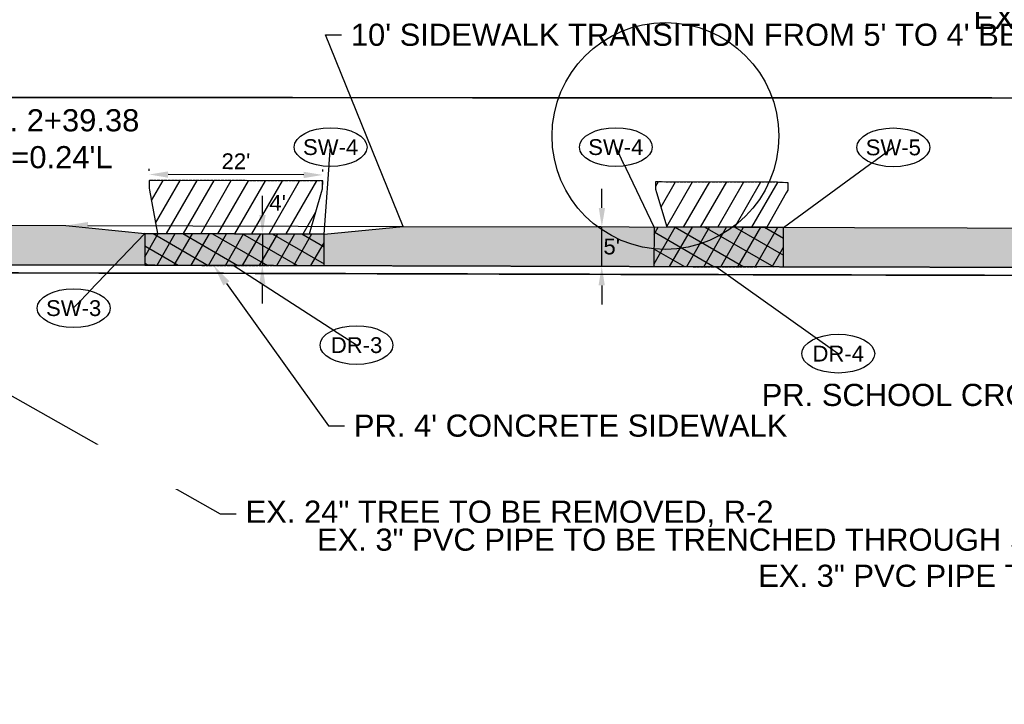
# Model space of a CAD drawing. Extents: x 193175 to 389459, y 288695 to 577709.
# Tile 4 of 30: x 194078 to 194203, y 288711 to 288798. Entities that reach past the tile are written whole.
import ezdxf
from ezdxf import colors
from ezdxf.entities.mleader import LeaderData, LeaderLine
from ezdxf.enums import TextEntityAlignment as Align
from ezdxf.math import Vec2, Vec3

# ---------------------------------------------------------------- set-up
doc = ezdxf.new("R2010")
doc.units = 0
doc.header["$MEASUREMENT"] = 0
doc.header["$PDSIZE"] = 5
doc.linetypes.add('c_p-bn-work-lim', pattern=[0.2, 0.1, -0.1])
doc.linetypes.add('c_p-pv-road-Saw', pattern=[0.4, 0.35, -0.05])
doc.layers.add('0_Working', color=4, linetype='Continuous', plot=False)
for name, color, linetype in [('AN-Text-Notes-Balloon', 7, 'Continuous'), ('C_P-BN-Work-Lim', 2, 'c_p-bn-work-lim'), ('C_P-PV-Drive-Conc', 254, 'Continuous'), ('C_P-PV-Drive-Conc-Hatch', 8, 'Continuous'), ('C_P-PV-Road-Saw', 255, 'c_p-pv-road-Saw'), ('C_P-PV-Walk-Conc', 254, 'Continuous'), ('C_P-PV-Walk-Hatch', 250, 'Continuous'), ('C_P-PV-Walk-Hatch-6IN', 250, 'Continuous'), ('C_P-PV-Walk-Text', 7, 'Continuous'), ('G_X-AN-Text-Dim', 251, 'Continuous')]:
    doc.layers.add(name, color=color, linetype=linetype)
doc.styles.add('CT_P-Dim', font='arial.ttf')
doc.styles.add('CT_P-Symb', font='arial.ttf')
doc.styles.add('CT_P-Text', font='arial.ttf')
doc.styles.get("Standard").update_dxf_attribs({"font": 'simplex.shx'})
doc.dimstyles.new('CT_P-Dim-Eng_A', dxfattribs={"dimtxt": 0.1, "dimasz": 0.12, "dimexe": 0.035, "dimexo": 0.06, "dimgap": 0.035, "dimtad": 1, "dimdsep": 46, "dimtxsty": 'CT_P-Dim', "dimcen": 0, "dimclrd": 256, "dimclre": 256, "dimclrt": 256, "dimaunit": 1, "dimadec": 6, "dimazin": 0, "dimtfac": 0.75, "dimtix": 1, "dimtmove": 1, "dimatfit": 0, "dimfxl": 1, "dimtolj": 1, "dimtzin": 0, "dimlwd": -1, "dimlwe": -1, "dimarcsym": 0})
pattern_1 = [(60, (-0.0392, -2.0003), (-1.623797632, 0.9375), []), (150, (-0.0392, -2.0003), (-0.9375, -1.623797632), [])]
pattern_2 = [(60, (0, 0), (-1.623797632, 0.9375), [])]

# ---------------------------------------------------------------- blocks, each defined once
blk = doc.blocks.new('*D330')
at = {"layer": 'Defpoints', "color": 0, "transparency": 16777216}
for p in [(194094.59, 288777.97), (194094.59, 288777.22, 1116.01), (194116.54, 288777.16, 1116.01)]:
    blk.add_point(p, dxfattribs=at)
at = {"layer": 'G_X-AN-Text-Dim', "transparency": 16777216}
for p, q in [((194094.59, 288778.42), (194094.59, 288778.67)), ((194116.55, 288778.36), (194116.55, 288778.61)), ((194114.14, 288777.91), (194096.99, 288777.96))]:
    blk.add_line(p, q, dxfattribs=at)
for points in [[(194096.99, 288778.36), (194096.99, 288777.56), (194094.59, 288777.97)], [(194114.15, 288778.31), (194114.14, 288777.51), (194116.54, 288777.91)]]:
    blk.add_solid(points, dxfattribs=at)
at = {"layer": 'G_X-AN-Text-Dim', "transparency": 16777216, "insert": (194105.57, 288779.64), "char_height": 2, "attachment_point": 5, "rotation": 359.8308, "style": 'CT_P-Dim'}
blk.add_mtext("\\A1;22'", dxfattribs=at)
blk = doc.blocks.new('C_P-AN-ML-Oval-L')
at = {"transparency": 16777216}
blk.add_wipeout([(0.1836, 0.0607), (0.1956, 0.0504), (0.2064, 0.0382), (0.2146, 0.0246), (0.219, 0.0124), (0.2206, -0.0009), (0.2188, -0.0153), (0.2135, -0.0288), (0.2054, -0.0414), (0.1955, -0.0524), (0.1837, -0.0626), (0.1708, -0.0716), (0.1395, -0.0876), (0.108, -0.0987), (0.075, -0.1065), (0.0382, -0.1116), (0.0006, -0.1133), (-0.0364, -0.1116), (-0.073, -0.1067), (-0.1051, -0.0992), (-0.1361, -0.0885), (-0.1509, -0.0819), (-0.1651, -0.0742), (-0.1784, -0.0656), (-0.1905, -0.0559), (-0.2025, -0.0435), (-0.212, -0.0292), (-0.2174, -0.0156), (-0.2194, -0.001), (-0.2174, 0.0135), (-0.2124, 0.0266), (-0.2055, 0.0377), (-0.1966, 0.0482), (-0.1842, 0.0593), (-0.1707, 0.0689), (-0.1553, 0.0777), (-0.1393, 0.0853), (-0.1059, 0.097), (-0.0697, 0.1053), (-0.0349, 0.1098), (0.0006, 0.1113), (0.0369, 0.1098), (0.0726, 0.105), (0.1075, 0.0969), (0.1399, 0.0855), (0.1704, 0.0698)], dxfattribs=at)
blk.add_ellipse((0.0006, -0.001), major_axis=(-0.2306, 0), ratio=0.532621, dxfattribs=at)
at = {"transparency": 16777216, "style": 'CT_P-Symb'}
blk.add_attdef('XX-X', text='', height=0.1, dxfattribs=at).set_placement((0.0006, -0.001), align=Align.MIDDLE)
blk = doc.blocks.new('_None')
blk = doc.blocks.new('*D360')
at = {"layer": 'C_P-PV-Walk-Text', "transparency": 16777216}
for p, q in [((194151.88, 288773.74), (194151.89, 288776.14)), ((194151.73, 288771.34), (194151.17, 288771.34)), ((194151.86, 288766.34), (194151.87, 288771.34)), ((194151.71, 288766.34), (194151.16, 288766.34)), ((194151.85, 288763.94), (194151.85, 288761.54))]:
    blk.add_line(p, q, dxfattribs=at)
for points in [[(194151.48, 288773.74), (194152.28, 288773.74), (194151.87, 288771.34)], [(194151.45, 288763.94), (194152.25, 288763.94), (194151.86, 288766.34)]]:
    blk.add_solid(points, dxfattribs=at)
at = {"layer": 'Defpoints', "color": 0, "transparency": 16777216}
for p in [(194151.87, 288771.34), (194152.93, 288771.34, 1116.65), (194152.91, 288766.34)]:
    blk.add_point(p, dxfattribs=at)
at = {"layer": 'C_P-PV-Walk-Text', "transparency": 16777216, "insert": (194153.12, 288768.84), "char_height": 2, "attachment_point": 5, "rotation": 359, "style": 'CT_P-Dim'}
blk.add_mtext("\\A1;5'", dxfattribs=at)
blk = doc.blocks.new('*D362')
at = {"layer": 'C_P-PV-Walk-Text', "transparency": 16777216}
for p, q in [((194108.93, 288772.86), (194108.93, 288775.26)), ((194108.1, 288770.46), (194108.22, 288770.46)), ((194108.92, 288770.46), (194108.91, 288766.46)), ((194108.09, 288766.46), (194108.21, 288766.46)), ((194108.9, 288764.06), (194108.9, 288761.66))]:
    blk.add_line(p, q, dxfattribs=at)
for points in [[(194108.53, 288772.86), (194109.33, 288772.86), (194108.92, 288770.46)], [(194108.5, 288764.06), (194109.3, 288764.06), (194108.91, 288766.46)]]:
    blk.add_solid(points, dxfattribs=at)
at = {"layer": 'Defpoints', "color": 0, "transparency": 16777216}
for p in [(194109.3, 288770.46, 1116.65), (194108.91, 288766.46), (194109.29, 288766.46, 1116.65)]:
    blk.add_point(p, dxfattribs=at)
at = {"layer": 'C_P-PV-Walk-Text', "transparency": 16777216, "insert": (194110.84, 288774.38), "char_height": 2, "attachment_point": 5, "rotation": 359, "style": 'CT_P-Dim'}
blk.add_mtext("\\A1;4'", dxfattribs=at)
blk = doc.blocks.new('_Dot')
at = {"color": 0, "linetype": 'ByBlock', "lineweight": -2}
blk.add_line((-0.5, 0), (-1, 0), dxfattribs=at)
at = {"color": 0, "linetype": 'ByBlock', "const_width": 0.5}
blk.add_lwpolyline([(-0.25, 0, 1), (0.25, 0, 1)], format="xyb", close=True, dxfattribs=at)

msp = doc.modelspace()

# ---------------------------------------------------------------- hatches: boundary and pattern name
at = {"layer": 'C_P-PV-Drive-Conc-Hatch'}
h = msp.add_hatch(dxfattribs=at)
h.set_pattern_fill('ANSI31', color=256, scale=0.75, angle=15)
h.set_pattern_definition(pattern_2)
h.paths.add_polyline_path([(194094.631, 288775.966), (194095.627, 288770.495), (194114.881, 288770.444), (194116.414, 288775.726), (194116.54, 288776.16), (194116.543, 288777.16), (194094.587, 288777.225), (194094.584, 288776.225)])
h = msp.add_hatch(dxfattribs=at)
h.set_pattern_fill('ANSI31', color=256, scale=0.75, angle=15)
h.set_pattern_definition(pattern_2)
h.paths.add_polyline_path([(194160.116, 288771.32), (194158.827, 288775.664), (194158.709, 288776.061), (194158.711, 288777.064), (194174.042, 288777.031), (194175.415, 288776.958), (194175.413, 288775.997), (194175.207, 288775.632), (194172.754, 288771.29)])
at = {"layer": 'C_P-PV-Walk-Hatch', "transparency": 33554559}
h = msp.add_hatch(color=256, dxfattribs=at)
h.dxf.hatch_style = 1
edge = h.paths.add_edge_path()
edge.add_line((193897.703, 288771.583), (193900.065, 288771.171))
edge.add_line((193900.065, 288771.171), (193904.06, 288770.589))
edge.add_line((193904.06, 288770.589), (193926.39, 288770.753))
edge.add_line((193926.39, 288770.753), (193975.161, 288771.114))
edge.add_line((193975.161, 288771.114), (194035.253, 288771.56))
edge.add_line((194035.253, 288771.56), (194084.041, 288771.507))
edge.add_line((194084.041, 288771.507), (194094.04, 288770.497))
edge.add_line((194094.04, 288770.497), (194116.712, 288770.437))
edge.add_line((194116.712, 288770.437), (194126.712, 288771.41))
edge.add_line((194126.712, 288771.41), (194155.332, 288771.332))
edge.add_line((194155.332, 288771.332), (194212.345, 288771.188))
edge.add_line((194212.345, 288771.188), (194272.37, 288771.034))
edge.add_line((194272.37, 288771.034), (194332.386, 288770.88))
edge.add_line((194332.386, 288770.88), (194392.401, 288770.726))
edge.add_line((194392.401, 288770.726), (194452.426, 288770.572))
edge.add_line((194452.426, 288770.572), (194512.442, 288770.408))
edge.add_line((194512.442, 288770.408), (194572.466, 288770.254))
edge.add_line((194572.466, 288770.254), (194610.336, 288770.156))
edge.add_line((194610.336, 288770.156), (194609.334, 288774.902))
edge.add_line((194609.334, 288774.902), (194609.334, 288775.565))
edge.add_line((194609.334, 288775.565), (194616.349, 288775.568))
edge.add_line((194616.349, 288775.568), (194616.349, 288774.883))
edge.add_line((194616.349, 288774.883), (194615.322, 288765.143))
edge.add_line((194615.322, 288765.143), (194572.453, 288765.254))
edge.add_line((194572.453, 288765.254), (194512.429, 288765.408))
edge.add_line((194512.429, 288765.408), (194452.413, 288765.572))
edge.add_line((194452.413, 288765.572), (194392.388, 288765.726))
edge.add_line((194392.388, 288765.726), (194332.373, 288765.88))
edge.add_line((194332.373, 288765.88), (194272.357, 288766.034))
edge.add_line((194272.357, 288766.034), (194212.332, 288766.188))
edge.add_line((194212.332, 288766.188), (194155.318, 288766.332))
edge.add_line((194155.318, 288766.332), (194095.301, 288766.496))
edge.add_line((194095.301, 288766.496), (194035.269, 288766.56))
edge.add_line((194035.269, 288766.56), (193975.198, 288766.114))
edge.add_line((193975.198, 288766.114), (193926.427, 288765.753))
edge.add_line((193926.427, 288765.753), (193904.097, 288765.589))
edge.add_line((193904.097, 288765.589), (193891.221, 288764.543))
edge.add_line((193891.221, 288764.543), (193890.439, 288764.538))
edge.add_arc((193905.001, 288756.06), 16.85, 139.50933, 149.79414, ccw=False)
edge.add_arc((193905.443, 288755.798), 17.357, 125.10531, 139.79823, ccw=False)
edge.add_line((193895.462, 288769.998), (193896.434, 288770.685))
edge.add_line((193896.434, 288770.685), (193897.703, 288771.583))
at = {"layer": 'C_P-PV-Walk-Hatch-6IN'}
h = msp.add_hatch(dxfattribs=at)
h.set_pattern_fill('ANSI37', color=256, scale=0.75, angle=15)
h.set_pattern_definition(pattern_1)
h.paths.add_polyline_path([(194158.483, 288771.324), (194158.47, 288766.322), (194174.842, 288766.283), (194174.842, 288771.285)])
h = msp.add_hatch(dxfattribs=at)
h.set_pattern_fill('ANSI37', color=256, scale=0.75, angle=15)
h.set_pattern_definition(pattern_1)
h.paths.add_polyline_path([(194094.041, 288770.498), (194094.036, 288766.497), (194116.712, 288766.437), (194116.712, 288770.439)])

# ---------------------------------------------------------------- linework, layer by layer
at = {"layer": '0_Working', "flags": 128}
for points, elevation in [([(194096.34, 288766.494), (194113.738, 288766.445)], 1116.007), ([(194160.747, 288766.316), (194171.486, 288766.292)], 1116.647)]:
    msp.add_lwpolyline(points, dxfattribs=dict(at, elevation=elevation))
at = {"layer": 'C_P-BN-Work-Lim', "color": 7, "const_width": 0.2, "flags": 128}
msp.add_lwpolyline([(194622.189, 288787.33), (194631.171, 288787.251), (194677.804, 288787.356), (194720.698, 288787.087), (194765.017, 288787.172), (194811.787, 288787.364), (194858.319, 288787.382), (194906.011, 288787.193), (194950.224, 288787.231), (194998.847, 288787.165), (195044.751, 288787.168), (195084.672, 288787.148), (195129.709, 288787.037), (195174.975, 288786.876), (195219.015, 288786.975), (195258.534, 288786.796), (195304.582, 288787.178), (195354.047, 288786.598), (195400.591, 288787.231), (195451.245, 288786.678), (195496.301, 288786.517), (195540.89, 288786.337), (195590.267, 288786.241), (195635.676, 288786.538), (195683.127, 288786.255), (195692.253, 288786.339), (195692.019, 288811.652), (195672.656, 288811.41), (195597.627, 288811.605), (195537.612, 288811.758), (195472.585, 288811.933), (195412.57, 288812.087), (195342.543, 288812.262), (195277.516, 288812.436), (195217.501, 288812.59), (195152.484, 288812.754), (195082.457, 288812.939), (195017.43, 288813.104), (194957.415, 288813.268), (194892.389, 288813.432), (194829.373, 288813.596), (194759.345, 288813.781), (194694.329, 288813.945), (194643.772, 288814.08), (194603.062, 288814.184), (194603.039, 288787.499), (194213.805, 288787.644), (193817.153, 288787.833), (193817.327, 288764.04), (193975.26, 288765.115), (194035.317, 288765.56), (194095.334, 288765.496), (194155.349, 288765.332), (194212.364, 288765.189), (194272.389, 288765.035), (194332.404, 288764.881), (194392.419, 288764.727), (194452.445, 288764.573), (194512.46, 288764.409), (194572.485, 288764.254), (194622.128, 288764.125)], close=True, dxfattribs=at)
at = {"layer": 'C_P-PV-Drive-Conc', "flags": 128}
for points, elevation in [([(194094.631, 288775.966), (194095.627, 288770.495), (194114.881, 288770.444), (194116.414, 288775.726), (194116.54, 288776.16), (194116.543, 288777.16), (194094.587, 288777.225), (194094.584, 288776.225)], 1116.007), ([(194160.116, 288771.32), (194158.827, 288775.664), (194158.709, 288776.061), (194158.711, 288777.064), (194174.042, 288777.031), (194175.415, 288776.958), (194175.413, 288775.997), (194175.207, 288775.632), (194172.754, 288771.29)], 1115.515)]:
    msp.add_lwpolyline(points, close=True, dxfattribs=dict(at, elevation=elevation))
at = {"layer": 'C_P-PV-Road-Saw', "flags": 128}
for points in [[(194116.54, 288776.16), (194116.543, 288777.16), (194094.587, 288777.225), (194094.584, 288776.225)], [(194158.709, 288776.064), (194158.711, 288777.064), (194174.042, 288777.031), (194175.415, 288776.958), (194175.413, 288776.028)]]:
    msp.add_lwpolyline(points, dxfattribs=at)
at = {"layer": 'C_P-PV-Walk-Conc', "elevation": 1116.647, "flags": 128}
for points in [[(193926.39, 288770.753), (193975.161, 288771.114), (194035.253, 288771.56), (194084.041, 288771.507), (194094.04, 288770.497), (194116.712, 288770.437), (194126.712, 288771.41), (194155.332, 288771.332), (194212.345, 288771.188), (194272.37, 288771.034), (194332.386, 288770.88), (194392.401, 288770.726)], [(194392.388, 288765.726), (194332.373, 288765.88), (194272.357, 288766.034), (194212.332, 288766.188), (194155.318, 288766.332), (194095.301, 288766.496), (194035.269, 288766.56), (193975.198, 288766.114), (193926.427, 288765.753), (193904.097, 288765.589)]]:
    msp.add_lwpolyline(points, dxfattribs=at)
at = {"layer": 'C_P-PV-Walk-Hatch-6IN', "elevation": 1116.647, "flags": 128}
for points in [[(194158.483, 288771.324), (194158.47, 288766.322), (194174.842, 288766.283), (194174.842, 288771.285)], [(194094.041, 288770.498), (194094.036, 288766.497), (194116.712, 288766.437), (194116.712, 288770.439)]]:
    msp.add_lwpolyline(points, close=True, dxfattribs=at)
at = {"layer": 'Defpoints', "color": 2, "flags": 128}
msp.add_lwpolyline([(193774.972, 288764.642), (193826.475, 288765.019), (193926.481, 288765.753), (193975.252, 288766.115), (194035.314, 288766.56), (194095.336, 288766.496), (194155.352, 288766.332), (194212.366, 288766.189), (194272.391, 288766.035), (194332.407, 288765.881), (194392.422, 288765.727)], dxfattribs=at)
at = {"layer": 'Defpoints', "flags": 128}
msp.add_lwpolyline([(193774.979, 288763.642), (193826.483, 288764.019), (193926.488, 288764.753), (193975.26, 288765.115), (194035.317, 288765.56), (194095.334, 288765.496), (194155.349, 288765.332), (194212.364, 288765.189), (194272.389, 288765.035), (194332.404, 288764.881), (194392.419, 288764.727)], dxfattribs=at)

# ---------------------------------------------------------------- dimensions: what is measured, and where the dimension line sits
at = {"layer": 'C_P-PV-Walk-Text'}
for base, p1, p2, angle, picture, middle in [((194151.872, 288771.341), (194152.913, 288766.339), (194152.927, 288771.339, 1116.647), 89.8435, '*D360', (194153.12, 288768.842)), ((194108.911, 288766.459), (194109.3, 288770.457, 1116.647), (194109.289, 288766.458, 1116.647), 269.8435, '*D362', (194110.843, 288774.382))]:
    dim = msp.add_linear_dim(base=base, p1=p1, p2=p2, angle=angle, dimstyle='CT_P-Dim-Eng_A', override={"dimpost": "'", "dimtmove": 2}, dxfattribs=at)
    dim.commit()
    dim.dimension.update_dxf_attribs({"geometry": picture, "text_midpoint": middle, "dimtype": 161, "text_rotation": 359})
at = {"layer": 'G_X-AN-Text-Dim'}
dim = msp.add_aligned_dim(p1=(194116.543, 288777.16, 1116.007), p2=(194094.587, 288777.225, 1116.007), distance=-0.746, text="22'", dimstyle='CT_P-Dim-Eng_A', override={"dimdec": 1, "dimpost": "'"}, dxfattribs=at)
dim.commit()
dim.dimension.update_dxf_attribs({"geometry": '*D330', "text_midpoint": (194105.572, 288779.642)})

# ---------------------------------------------------------------- leaders
at = {"layer": 'AN-Text-Notes-Balloon'}
ml = msp.add_multileader_block('Standard', dxfattribs=at)
ml.set_content('C_P-AN-ML-Oval-L', color=256, scale=20)
ml.set_attribute('XX-X', 'SW-4', width=0)
ml.set_leader_properties(color=256, linetype='ByLayer', lineweight=-1)
ml.set_arrow_properties(name='NONE')
ml.build(insert=Vec2(0, 0))
ml.multileader.update_dxf_attribs({"has_dogleg": 0, "text_right_attachment_type": 3, "dogleg_length": 0.06, "arrow_head_size": 2.4, "scale": 20, "block_connection_type": 1})
ctx = ml.context
ctx.base_point, ctx.scale, ctx.char_height, ctx.arrow_head_size, ctx.landing_gap_size, ctx.plane_origin = Vec3(194117.534, 288781.455), 20, 1.6, 2.4, 0.5, Vec3(194054.279, 288740.348)
ctx.right_attachment, ctx.attachment_type = 3, 1
notes = []
notes.append((ctx, [(0, (1, 1, 0), (194116.334, 288781.455), (1, 0), 1.2, [(0, [(194116.712, 288770.439)], 0, [])])]))
ctx.block.insert = Vec3(194117.534, 288781.455)
ml = msp.add_multileader_block('Standard', dxfattribs=at)
ml.set_content('C_P-AN-ML-Oval-L', color=256, scale=20)
ml.set_attribute('XX-X', 'SW-4', width=0)
ml.set_leader_properties(color=256, linetype='ByLayer', lineweight=-1)
ml.set_arrow_properties(name='NONE')
ml.build(insert=Vec2(0, 0))
ml.multileader.update_dxf_attribs({"has_dogleg": 0, "text_right_attachment_type": 3, "dogleg_length": 0.06, "arrow_head_size": 2.4, "scale": 20, "block_connection_type": 1})
ctx = ml.context
ctx.base_point, ctx.scale, ctx.char_height, ctx.arrow_head_size, ctx.landing_gap_size, ctx.plane_origin = Vec3(194153.623, 288781.455), 20, 1.6, 2.4, 0.5, Vec3(194090.368, 288740.348)
ctx.right_attachment, ctx.attachment_type = 3, 1
notes.append((ctx, [(1, (1, 1, 0), (194154.823, 288781.455), (-1, 0), 1.2, [(0, [(194158.483, 288771.324)], 0, [])])]))
ctx.block.insert = Vec3(194153.623, 288781.455)
ml = msp.add_multileader_block('Standard', dxfattribs=at)
ml.set_content('C_P-AN-ML-Oval-L', color=256, scale=20)
ml.set_attribute('XX-X', 'SW-5', width=0)
ml.set_leader_properties(color=256, linetype='ByLayer', lineweight=-1)
ml.set_arrow_properties(name='NONE')
ml.build(insert=Vec2(0, 0))
ml.multileader.update_dxf_attribs({"has_dogleg": 0, "text_right_attachment_type": 3, "dogleg_length": 0.06, "arrow_head_size": 2.4, "scale": 20, "block_connection_type": 1})
ctx = ml.context
ctx.base_point, ctx.scale, ctx.char_height, ctx.arrow_head_size, ctx.landing_gap_size, ctx.plane_origin = Vec3(194188.742, 288781.417, 1116.647), 20, 1.6, 2.4, 0.5, Vec3(194106.727, 288740.31, 1116.647)
ctx.right_attachment, ctx.attachment_type = 3, 1
notes.append((ctx, [(0, (1, 1, 0), (194187.542, 288781.417, 1116.647), (1, 0), 1.2, [(0, [(194174.842, 288771.285, 1116.647)], 0, [])])]))
ctx.block.insert = Vec3(194188.742, 288781.417, 1116.647)
at = {"layer": 'C_P-PV-Walk-Text'}
ml = msp.add_multileader_mtext('Standard', dxfattribs=at)
ml.set_content('EX. 24" AND 36" TREES TO BE REMOVED, R-3 AND R-4', color=256, style='CT_P-Text')
ml.set_leader_properties(color=256)
ml.build(insert=Vec2(0, 0))
ml.multileader.update_dxf_attribs({"dogleg_length": 0.1, "arrow_head_size": 2.8, "scale": 20})
ctx = ml.context
ctx.base_point, ctx.scale, ctx.char_height, ctx.arrow_head_size, ctx.landing_gap_size, ctx.plane_origin = Vec3(194249.195, 288797.496, 1113), 20, 2.8, 2.8, 1.2, Vec3(194338.516, 288824.054, 1113)
ctx.text_align_type = 2
notes.append((ctx, [(1, (1, 1, 0), (194304.414, 288797.496, 1113), (-1, 0), 2, [(1, [(194309.932, 288780.063, 1113), (194319.655, 288781.009, 1113)], 0, [])])]))
ctx.mtext.insert, ctx.mtext.width, ctx.mtext.defined_height, ctx.mtext.alignment, ctx.mtext.flow_direction = Vec3(194301.214, 288799.173, 1113), 51.14423, 1.017, 3, 5
ml = msp.add_multileader_mtext('Standard', dxfattribs=at)
ml.set_content("10' SIDEWALK TRANSITION FROM 5' TO 4' BETWEEN STA 2+66.90' AND 3+09.50'", color=256, style='CT_P-Text')
ml.set_leader_properties(color=256)
ml.build(insert=Vec2(0, 0))
ml.multileader.update_dxf_attribs({"text_right_attachment_type": 3, "dogleg_length": 0.1, "arrow_head_size": 2.8, "scale": 20})
ctx = ml.context
ctx.base_point, ctx.scale, ctx.char_height, ctx.arrow_head_size, ctx.landing_gap_size, ctx.plane_origin = Vec3(194118.907, 288795.62), 20, 2.8, 2.8, 1.2, Vec3(194197.657, 288806.169)
ctx.right_attachment = 3
notes.append((ctx, [(0, (1, 1, 0), (194116.907, 288795.62), (1, 0), 2, [(1, [(194084.041, 288771.507), (194126.712, 288771.41)], 0, [])])]))
ctx.mtext.insert, ctx.mtext.width, ctx.mtext.defined_height, ctx.mtext.flow_direction = Vec3(194120.107, 288797.045), 78.15679, 1.017, 5
ml = msp.add_multileader_mtext('Standard', dxfattribs=at)
ml.set_content("PR. SAWCUT 1' INTO ASPHALT (TYP.)", color=256, style='CT_P-Text')
ml.set_leader_properties(color=256)
ml.build(insert=Vec2(0, 0))
ml.multileader.update_dxf_attribs({"text_right_attachment_type": 3, "dogleg_length": 0.1, "arrow_head_size": 2.8, "scale": 20})
ctx = ml.context
ctx.base_point, ctx.scale, ctx.char_height, ctx.arrow_head_size, ctx.landing_gap_size, ctx.plane_origin = Vec3(194002.152, 288784.224), 20, 2.8, 2.8, 1.2, Vec3(194082.861, 288794.122)
ctx.right_attachment = 3
notes.append((ctx, [(0, (1, 1, 0), (194000.152, 288784.224), (1, 0), 2, [(0, [(193989.081, 288777.441)], 0, [])])]))
ctx.mtext.insert, ctx.mtext.width, ctx.mtext.defined_height, ctx.mtext.flow_direction = Vec3(194003.352, 288786.035), 40.98213, 1.017, 5
ml = msp.add_multileader_mtext('Standard', dxfattribs=at)
ml.set_content("PR. 4' CONCRETE SIDEWALK", color=256, style='CT_P-Text')
ml.set_leader_properties(color=256)
ml.build(insert=Vec2(0, 0))
ml.multileader.update_dxf_attribs({"text_right_attachment_type": 3, "dogleg_length": 0.1, "arrow_head_size": 2.8, "scale": 20})
ctx = ml.context
ctx.base_point, ctx.scale, ctx.char_height, ctx.arrow_head_size, ctx.landing_gap_size, ctx.plane_origin = Vec3(194119.293, 288746.179), 20, 2.8, 2.8, 1.2, Vec3(194200.001, 288758.598)
ctx.right_attachment = 3
notes.append((ctx, [(0, (1, 1, 0), (194117.293, 288746.179), (1, 0), 2, [(0, [(194102.729, 288766.474)], 0, [])])]))
ctx.mtext.insert, ctx.mtext.width, ctx.mtext.defined_height, ctx.mtext.flow_direction = Vec3(194120.493, 288747.603), 33.38353, 1.017, 5
ml = msp.add_multileader_mtext('Standard', dxfattribs=at)
ml.set_content('CONSTRUCTION WORK LIMITS / RIGHT-OF-WAY', color=256, style='CT_P-Text')
ml.set_leader_properties(color=256)
ml.build(insert=Vec2(0, 0))
ml.multileader.update_dxf_attribs({"dogleg_length": 0.1, "arrow_head_size": 2.8, "scale": 20})
ctx = ml.context
ctx.base_point, ctx.scale, ctx.char_height, ctx.arrow_head_size, ctx.landing_gap_size, ctx.plane_origin = Vec3(194274.262, 288747.024), 20, 2.8, 2.8, 1.2, Vec3(194351.535, 288750.764)
ctx.text_align_type = 2
notes.append((ctx, [(1, (1, 1, 0), (194309.655, 288747.024), (-1, 0), 2, [(0, [(194310.948, 288764.936)], 0, [])])]))
ctx.mtext.insert, ctx.mtext.width, ctx.mtext.defined_height, ctx.mtext.alignment, ctx.mtext.flow_direction = Vec3(194306.455, 288748.448), 31.21572, 1.017, 3, 5
ml = msp.add_multileader_mtext('Standard', dxfattribs=at)
ml.set_content('EX. 3" PVC PIPE TO BE RELOCATED UNDER SIDEWALK, \\PD-3', color=256, style='CT_P-Text')
ml.set_leader_properties(color=256)
ml.build(insert=Vec2(0, 0))
ml.multileader.update_dxf_attribs({"dogleg_length": 0.1, "arrow_head_size": 2.8, "scale": 20})
ctx = ml.context
ctx.base_point, ctx.scale, ctx.char_height, ctx.arrow_head_size, ctx.landing_gap_size, ctx.plane_origin = Vec3(194516.093, 288720.559), 20, 2.8, 2.8, 1.2, Vec3(194566.101, 288748.481)
ctx.text_align_type = 2
notes.append((ctx, [(1, (1, 1, 0), (194556.612, 288720.559), (-1, 0), 2, [(0, [(194581.298, 288765.231)], 0, [])])]))
ctx.mtext.insert, ctx.mtext.width, ctx.mtext.defined_height, ctx.mtext.alignment, ctx.mtext.flow_direction = Vec3(194553.412, 288721.983), 38.8823, 1.017, 3, 5
ml = msp.add_multileader_mtext('Standard', dxfattribs=at)
ml.set_content("PR. 5' CONCRETE SIDEWALK", color=256, style='CT_P-Text')
ml.set_leader_properties(color=256)
ml.build(insert=Vec2(0, 0))
ml.multileader.update_dxf_attribs({"text_right_attachment_type": 3, "dogleg_length": 0.1, "arrow_head_size": 2.8, "scale": 20})
ctx = ml.context
ctx.base_point, ctx.scale, ctx.char_height, ctx.arrow_head_size, ctx.landing_gap_size, ctx.plane_origin = Vec3(193987.945, 288724.368), 20, 2.8, 2.8, 1.2, Vec3(194042.213, 288763.632)
ctx.right_attachment = 3
notes.append((ctx, [(0, (1, 1, 0), (193985.945, 288724.368), (1, 0), 2, [(0, [(193950.867, 288765.934)], 0, [])])]))
ctx.mtext.insert, ctx.mtext.width, ctx.mtext.defined_height, ctx.mtext.flow_direction = Vec3(193989.145, 288725.792), 33.38353, 1.017, 5
ml = msp.add_multileader_mtext('Standard', dxfattribs=at)
ml.set_content('CONSTRUCTION WORK LIMITS / RIGHT OF WAY', color=256, style='CT_P-Text')
ml.set_leader_properties(color=256)
ml.build(insert=Vec2(0, 0))
ml.multileader.update_dxf_attribs({"text_right_attachment_type": 3, "dogleg_length": 0.1, "arrow_head_size": 2.8, "scale": 20})
ctx = ml.context
ctx.base_point, ctx.scale, ctx.char_height, ctx.arrow_head_size, ctx.landing_gap_size, ctx.plane_origin = Vec3(193984.278, 288713.129), 20, 2.8, 2.8, 1.2, Vec3(194042.309, 288750.632)
ctx.right_attachment = 3
notes.append((ctx, [(0, (1, 1, 0), (193982.278, 288713.129), (1, 0), 2, [(0, [(193926.488, 288764.753)], 0, [])])]))
ctx.mtext.insert, ctx.mtext.width, ctx.mtext.defined_height, ctx.mtext.flow_direction = Vec3(193985.478, 288714.553), 33.62065, 1.017, 5
ml = msp.add_multileader_mtext('Standard', dxfattribs=at)
ml.set_content('EX. 24" TREE TO BE REMOVED, R-2', color=256, style='CT_P-Text')
ml.set_leader_properties(color=256)
ml.build(insert=Vec2(0, 0))
ml.multileader.update_dxf_attribs({"text_right_attachment_type": 3, "dogleg_length": 0.1, "arrow_head_size": 2.8, "scale": 20})
ctx = ml.context
ctx.base_point, ctx.scale, ctx.char_height, ctx.arrow_head_size, ctx.landing_gap_size, ctx.plane_origin = Vec3(194105.589, 288735.038), 20, 2.8, 2.8, 1.2, Vec3(194108.38, 288770.094)
ctx.right_attachment = 3
notes.append((ctx, [(0, (1, 1, 0), (194103.589, 288735.038), (1, 0), 2, [(0, [(194061.351, 288758.932)], 0, [])])]))
ctx.mtext.insert, ctx.mtext.width, ctx.mtext.defined_height, ctx.mtext.flow_direction = Vec3(194106.789, 288736.715), 37.2913, 1.017, 5
for ctx, leaders in notes:
    for number, flags, end, landing, length, lines in leaders:
        leader = LeaderData()
        leader.index, (leader.has_last_leader_line, leader.has_dogleg_vector, leader.attachment_direction) = number, flags
        leader.last_leader_point, leader.dogleg_vector, leader.dogleg_length = Vec3(end), Vec3(landing), length
        for number, points, colour, breaks in lines:
            line = LeaderLine()
            line.index, line.vertices, line.color, line.breaks = number, Vec3.list(points), colors.encode_raw_color(colour), breaks
            leader.lines.append(line)
        ctx.leaders.append(leader)

# ---------------------------------------------------------------- next in the draw order: texts
at = {"layer": 'C_P-PV-Walk-Text', "color": 7, "linetype": 'Continuous', "lineweight": -3, "insert": (194069.317, 288782.473), "char_height": 2.8, "width": 23.9184, "attachment_point": 4, "style": 'CT_P-Text', "bg_fill": 3, "box_fill_scale": 1.178571, "bg_fill_color": 256, "bg_fill_true_color": 13158600, "bg_fill_transparency": 0}
msp.add_mtext("{\\C256;STA. 2+39.38\\POFF=0.24'L}", dxfattribs=at)

# ---------------------------------------------------------------- next in the draw order: leaders
at = {"layer": 'C_P-PV-Walk-Text'}
ml = msp.add_multileader_mtext('Standard', dxfattribs=at)
ml.set_content('EX. ENCROACHMENT, SHRUB AND ELECTRIC BOX TO BE REMOVED PRIOR TO CONSTRUCTION BY OWNER.', color=256, style='CT_P-Text')
ml.set_leader_properties(color=256)
ml.set_arrow_properties(name='DOT')
ml.build(insert=Vec2(0, 0))
ml.multileader.update_dxf_attribs({"dogleg_length": 0.1, "arrow_head_size": 2.8, "scale": 20})
ctx = ml.context
ctx.base_point, ctx.scale, ctx.char_height, ctx.arrow_head_size, ctx.landing_gap_size, ctx.plane_origin = Vec3(194497.193, 288740.976), 20, 2.8, 2.8, 1.2, Vec3(194564.125, 288758.111)
ctx.text_align_type = 2
notes = []
notes.append((ctx, [(1, (1, 1, 0), (194557.799, 288740.976), (-1, 0), 2, [(0, [(194577.651, 288767.755)], 0, [])])]))
ctx.mtext.insert, ctx.mtext.width, ctx.mtext.defined_height, ctx.mtext.alignment, ctx.mtext.flow_direction = Vec3(194554.599, 288742.4), 56.54369, 1.017, 3, 5
ctx.mtext.has_bg_fill, ctx.mtext.bg_color, ctx.mtext.bg_scale_factor, ctx.mtext.bg_transparency, ctx.mtext.use_window_bg_color = 1, -1073741824, 1.5, 0, 1
for ctx, leaders in notes:
    for number, flags, end, landing, length, lines in leaders:
        leader = LeaderData()
        leader.index, (leader.has_last_leader_line, leader.has_dogleg_vector, leader.attachment_direction) = number, flags
        leader.last_leader_point, leader.dogleg_vector, leader.dogleg_length = Vec3(end), Vec3(landing), length
        for number, points, colour, breaks in lines:
            line = LeaderLine()
            line.index, line.vertices, line.color, line.breaks = number, Vec3.list(points), colors.encode_raw_color(colour), breaks
            leader.lines.append(line)
        ctx.leaders.append(leader)

# ---------------------------------------------------------------- next in the draw order: linework, layer by layer
at = {"layer": '0_Working'}
msp.add_circle((194159.914, 288782.845), 14.345, dxfattribs=at)
at = {"layer": 'C_P-PV-Road-Saw', "elevation": 1116.647, "flags": 128}
msp.add_lwpolyline([(194096.34, 288766.491), (194113.738, 288766.445)], dxfattribs=at)

# ---------------------------------------------------------------- next in the draw order: leaders
at = {"layer": 'C_P-PV-Walk-Text'}
ml = msp.add_multileader_mtext('Standard', dxfattribs=at)
ml.set_content('PR. SCHOOL CROSSING AHEAD ASSEMBLY SIGN,\\PS1-1\\PS4-3P\\PW16-2AP', color=256, style='CT_P-Text')
ml.set_leader_properties(color=256)
ml.build(insert=Vec2(0, 0))
ml.multileader.update_dxf_attribs({"dogleg_length": 0.1, "arrow_head_size": 2.8, "scale": 20})
ctx = ml.context
ctx.base_point, ctx.scale, ctx.char_height, ctx.arrow_head_size, ctx.landing_gap_size, ctx.plane_origin = Vec3(194218.395, 288750.065), 20, 2.8, 2.8, 1.2, Vec3(194323.924, 288785.957)
ctx.text_align_type = 2
notes = []
notes.append((ctx, [(1, (1, 1, 0), (194269.835, 288750.065), (-1, 0), 2, [(0, [(194272.864, 288771.249)], 0, [])])]))
ctx.mtext.insert, ctx.mtext.width, ctx.mtext.defined_height, ctx.mtext.alignment, ctx.mtext.flow_direction = Vec3(194266.635, 288751.489), 54.59497, 1.017, 3, 5
for ctx, leaders in notes:
    for number, flags, end, landing, length, lines in leaders:
        leader = LeaderData()
        leader.index, (leader.has_last_leader_line, leader.has_dogleg_vector, leader.attachment_direction) = number, flags
        leader.last_leader_point, leader.dogleg_vector, leader.dogleg_length = Vec3(end), Vec3(landing), length
        for number, points, colour, breaks in lines:
            line = LeaderLine()
            line.index, line.vertices, line.color, line.breaks = number, Vec3.list(points), colors.encode_raw_color(colour), breaks
            leader.lines.append(line)
        ctx.leaders.append(leader)

# ---------------------------------------------------------------- next in the draw order: leaders
ml = msp.add_multileader_mtext('Standard', dxfattribs=at)
ml.set_content('EX. 3" PVC PIPE TO BE TRENCHED THROUGH SIDEWALK, THEN RECONNECTED AFTER SIDEWALK,\\PD-2', color=256, style='CT_P-Text')
ml.set_leader_properties(color=256)
ml.build(insert=Vec2(0, 0))
ml.multileader.update_dxf_attribs({"dogleg_length": 0.1, "arrow_head_size": 2.8, "scale": 20})
ctx = ml.context
ctx.base_point, ctx.scale, ctx.char_height, ctx.arrow_head_size, ctx.landing_gap_size, ctx.plane_origin = Vec3(194322.623, 288727.212), 20, 2.8, 2.8, 1.2, Vec3(194396.253, 288756.353)
ctx.text_align_type = 2
notes = []
notes.append((ctx, [(1, (1, 1, 0), (194363.142, 288727.212), (-1, 0), 2, [(0, [(194360.785, 288765.808)], 0, [])])]))
ctx.mtext.insert, ctx.mtext.width, ctx.mtext.defined_height, ctx.mtext.alignment, ctx.mtext.flow_direction = Vec3(194359.942, 288728.612), 36.45665, 1.017, 3, 5
ctx.mtext.has_bg_fill, ctx.mtext.bg_color, ctx.mtext.bg_scale_factor, ctx.mtext.bg_transparency, ctx.mtext.use_window_bg_color = 1, -1073741824, 1.5, 0, 1
for ctx, leaders in notes:
    for number, flags, end, landing, length, lines in leaders:
        leader = LeaderData()
        leader.index, (leader.has_last_leader_line, leader.has_dogleg_vector, leader.attachment_direction) = number, flags
        leader.last_leader_point, leader.dogleg_vector, leader.dogleg_length = Vec3(end), Vec3(landing), length
        for number, points, colour, breaks in lines:
            line = LeaderLine()
            line.index, line.vertices, line.color, line.breaks = number, Vec3.list(points), colors.encode_raw_color(colour), breaks
            leader.lines.append(line)
        ctx.leaders.append(leader)

# ---------------------------------------------------------------- next in the draw order: linework, layer by layer
at = {"layer": 'C_P-PV-Road-Saw', "elevation": 1116.647, "flags": 128}
msp.add_lwpolyline([(194160.747, 288766.316), (194171.486, 288766.292)], dxfattribs=at)

# ---------------------------------------------------------------- next in the draw order: leaders
at = {"layer": 'AN-Text-Notes-Balloon'}
ml = msp.add_multileader_block('Standard', dxfattribs=at)
ml.set_content('C_P-AN-ML-Oval-L', color=256, scale=20)
ml.set_attribute('XX-X', 'SW-3', width=0)
ml.set_leader_properties(color=256, linetype='ByLayer', lineweight=-1)
ml.set_arrow_properties(name='NONE')
ml.build(insert=Vec2(0, 0))
ml.multileader.update_dxf_attribs({"has_dogleg": 0, "text_right_attachment_type": 3, "dogleg_length": 0.06, "arrow_head_size": 2.4, "scale": 20, "block_connection_type": 1})
ctx = ml.context
ctx.base_point, ctx.scale, ctx.char_height, ctx.arrow_head_size, ctx.landing_gap_size, ctx.plane_origin = Vec3(194085.02, 288761.087), 20, 1.6, 2.4, 0.5, Vec3(194007.662, 288744.867)
ctx.right_attachment, ctx.attachment_type = 3, 1
notes = []
notes.append((ctx, [(1, (1, 1, 0), (194086.22, 288761.087), (-1, 0), 1.2, [(0, [(194094.04, 288770.497)], 0, [])])]))
ctx.block.insert = Vec3(194085.02, 288761.087)
ml = msp.add_multileader_block('Standard', dxfattribs=at)
ml.set_content('C_P-AN-ML-Oval-L', color=256, scale=20)
ml.set_attribute('XX-X', 'DR-3', width=0)
ml.set_leader_properties(color=256, linetype='ByLayer', lineweight=-1)
ml.set_arrow_properties(name='NONE')
ml.build(insert=Vec2(0, 0))
ml.multileader.update_dxf_attribs({"has_dogleg": 0, "text_right_attachment_type": 3, "dogleg_length": 0.06, "arrow_head_size": 2.4, "scale": 20, "block_connection_type": 1})
ctx = ml.context
ctx.base_point, ctx.scale, ctx.char_height, ctx.arrow_head_size, ctx.landing_gap_size, ctx.plane_origin = Vec3(194120.818, 288756.409, 5.235), 20, 1.6, 2.4, 0.5, Vec3(194109.747, 288758.858, 5.235)
ctx.right_attachment, ctx.attachment_type = 3, 1
notes.append((ctx, [(0, (1, 1, 0), (194119.618, 288756.409, 5.235), (1, 0), 1.2, [(0, [(194105.22, 288766.5, 5.235)], 0, [])])]))
ctx.block.insert = Vec3(194120.818, 288756.409, 5.235)
ml = msp.add_multileader_block('Standard', dxfattribs=at)
ml.set_content('C_P-AN-ML-Oval-L', color=256, scale=20)
ml.set_attribute('XX-X', 'DR-4', width=0)
ml.set_leader_properties(color=256, linetype='ByLayer', lineweight=-1)
ml.set_arrow_properties(name='NONE')
ml.build(insert=Vec2(0, 0))
ml.multileader.update_dxf_attribs({"has_dogleg": 0, "text_right_attachment_type": 3, "dogleg_length": 0.06, "arrow_head_size": 2.4, "scale": 20, "block_connection_type": 1})
ctx = ml.context
ctx.base_point, ctx.scale, ctx.char_height, ctx.arrow_head_size, ctx.landing_gap_size, ctx.plane_origin = Vec3(194181.771, 288755.333, 5.235), 20, 1.6, 2.4, 0.5, Vec3(194170.738, 288754.773, 5.235)
ctx.right_attachment, ctx.attachment_type = 3, 1
notes.append((ctx, [(0, (1, 1, 0), (194180.571, 288755.333, 5.235), (1, 0), 1.2, [(0, [(194166.275, 288766.335, 5.235)], 0, [])])]))
ctx.block.insert = Vec3(194181.771, 288755.333, 5.235)
at = {"layer": 'C_P-PV-Walk-Text'}
ml = msp.add_multileader_mtext('Standard', dxfattribs=at)
ml.set_content('PR. SAWCUT AT ALL DRIVEWAYS\\P(TYP.)', color=256, style='CT_P-Text')
ml.set_leader_properties(color=256)
ml.build(insert=Vec2(0, 0))
ml.multileader.update_dxf_attribs({"text_right_attachment_type": 3, "dogleg_length": 0.1, "arrow_head_size": 2.8, "scale": 20})
ctx = ml.context
ctx.base_point, ctx.scale, ctx.char_height, ctx.arrow_head_size, ctx.landing_gap_size, ctx.plane_origin = Vec3(194001.532, 288755.923, 5.235), 20, 2.8, 2.8, 1.2, Vec3(194085.217, 288768.342, 5.235)
ctx.right_attachment = 3
notes.append((ctx, [(0, (1, 1, 0), (193999.532, 288755.923, 5.235), (1, 0), 2, [(0, [(193987.543, 288766.206, 5.235)], 0, [])])]))
ctx.mtext.insert, ctx.mtext.width, ctx.mtext.defined_height, ctx.mtext.flow_direction = Vec3(194002.732, 288757.735, 5.235), 31.34369, 1.017, 5
ml = msp.add_multileader_mtext('Standard', dxfattribs=at)
ml.set_content('EX. 3" PVC PIPE TO BE TRENCHED THROUGH SIDEWALK, THEN RECONNECTED AFTER SIDEWALK, D-1', color=256, style='CT_P-Text')
ml.set_leader_properties(color=256)
ml.build(insert=Vec2(0, 0))
ml.multileader.update_dxf_attribs({"dogleg_length": 0.1, "arrow_head_size": 2.8, "scale": 20})
ctx = ml.context
ctx.base_point, ctx.scale, ctx.char_height, ctx.arrow_head_size, ctx.landing_gap_size, ctx.plane_origin = Vec3(194274.18, 288731.78), 20, 2.8, 2.8, 1.2, Vec3(194278.455, 288739.315)
ctx.text_align_type = 2
notes.append((ctx, [(1, (1, 1, 0), (194314.699, 288731.78), (-1, 0), 2, [(0, [(194336.844, 288765.869)], 0, [])])]))
ctx.mtext.insert, ctx.mtext.width, ctx.mtext.defined_height, ctx.mtext.alignment, ctx.mtext.flow_direction = Vec3(194311.499, 288733.18), 36.45665, 1.017, 3, 5
for ctx, leaders in notes:
    for number, flags, end, landing, length, lines in leaders:
        leader = LeaderData()
        leader.index, (leader.has_last_leader_line, leader.has_dogleg_vector, leader.attachment_direction) = number, flags
        leader.last_leader_point, leader.dogleg_vector, leader.dogleg_length = Vec3(end), Vec3(landing), length
        for number, points, colour, breaks in lines:
            line = LeaderLine()
            line.index, line.vertices, line.color, line.breaks = number, Vec3.list(points), colors.encode_raw_color(colour), breaks
            leader.lines.append(line)
        ctx.leaders.append(leader)

doc.saveas('drawing.dxf')
